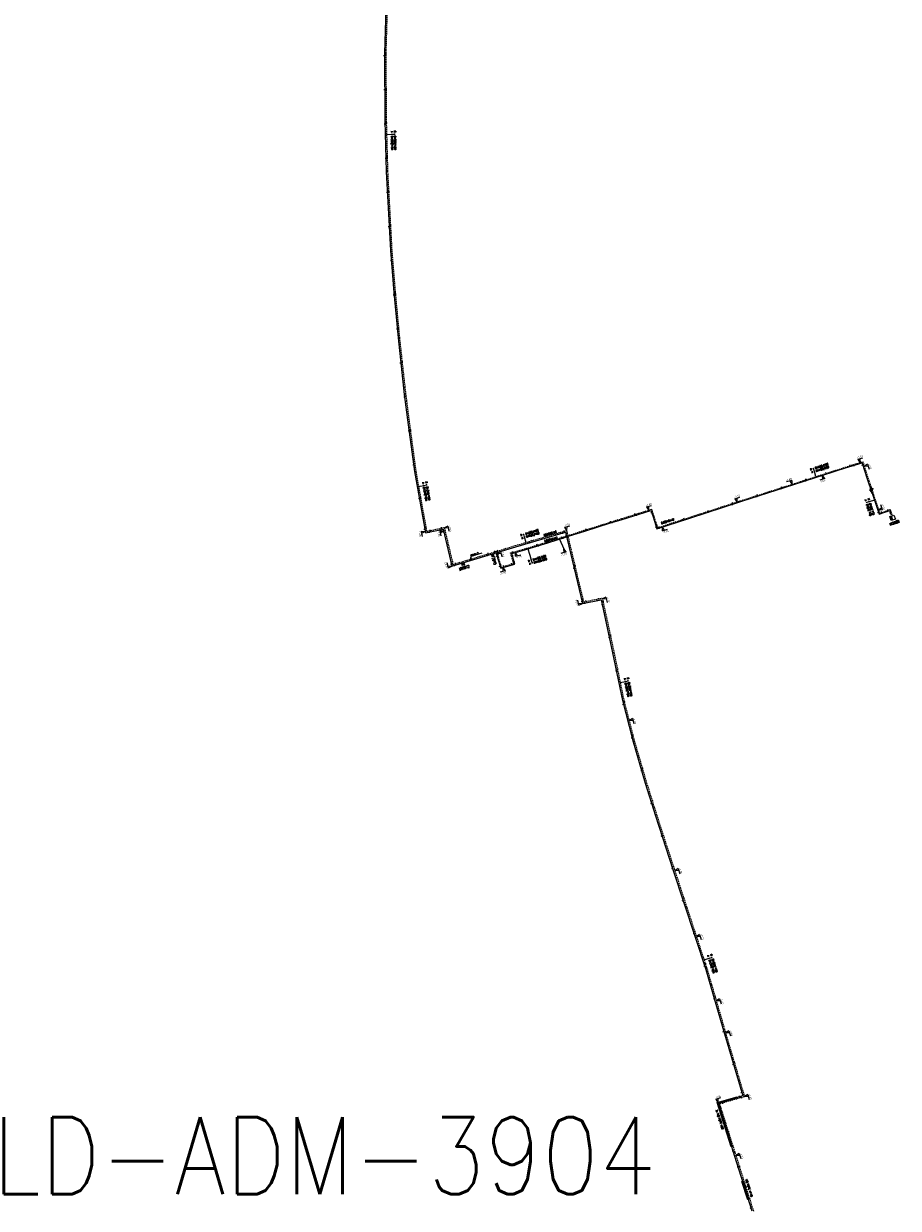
# Model space of a CAD drawing. Header units: millimetres. Extents: x 0 to 118318689, y 0 to 490460760.
# Tile 26 of 117: x 114863900 to 115272669, y 486598713 to 487152766. Entities that reach past the tile are written whole.
import ezdxf
from ezdxf.enums import TextEntityAlignment as Align

# ---------------------------------------------------------------- set-up
doc = ezdxf.new("R2010")
doc.units = ezdxf.units.MM
doc.header["$LTSCALE"] = 200
doc.linetypes.add('HIDDEN2', pattern=[4.7625, 3.175, -1.5875])
doc.layers.get('0').update_dxf_attribs({"color": 8})
for name, color, linetype in [('LD-I-lekdetectiecode', 7, 'Continuous'), ('WT-C-AFSLUITER', 7, 'Continuous'), ('WT-C-kastLD', 7, 'Continuous'), ('WT-C-kastWM', 7, 'Continuous'), ('WT-C-mof', 7, 'Continuous'), ('WT-C-VERLOOP', 7, 'Continuous'), ('WT-I-diam', 7, 'Continuous'), ('WT-I-info', 7, 'Continuous'), ('WT-I-NAP', 7, 'Continuous'), ('WT-L-aanvoer', 6, 'Continuous'), ('WT-L-MANTELBUIS', 6, 'Continuous'), ('WT-L-retour', 6, 'HIDDEN2')]:
    doc.layers.add(name, color=color, linetype=linetype)
doc.styles.add('DIN17', font='ROMANS.SHX', dxfattribs={"width": 0.9})
doc.styles.add('ISOCP', font='ISOCP.SHX')

# ---------------------------------------------------------------- blocks, each defined once
blk = doc.blocks.new('LR-mof')
at = {"color": 0, "linetype": 'ByBlock', "lineweight": -2}
blk.add_line((0, -0.75), (0, 0.75), dxfattribs=at)
blk = doc.blocks.new('LR-VERL')
at = {"color": 0, "linetype": 'ByBlock', "lineweight": -2}
blk.add_lwpolyline([(1.1, 0), (-1.1, -1.2), (-1.1, 1.2)], close=True, dxfattribs=at)
blk = doc.blocks.new('nap1')
at = {"color": 0, "linetype": 'Continuous'}
for p, q in [((-1, 3.5), (0, 0)), ((-1, 3.5), (4, 3.5)), ((1, 3.5), (0, 0))]:
    blk.add_line(p, q, dxfattribs=at)
at = {"color": 0, "linetype": 'Continuous', "style": 'ISOCP'}
for tag, p in [('*1', (1.7, 5)), ('*2', (4, 1.5))]:
    blk.add_attdef(tag, text='', height=1.8, dxfattribs=at).set_placement(p, align=Align.MIDDLE)
blk = doc.blocks.new('nap2')
at = {"color": 0, "linetype": 'Continuous'}
for p, q in [((1, 3.5), (-4, 3.5)), ((-1, 3.5), (0, 0)), ((1, 3.5), (0, 0))]:
    blk.add_line(p, q, dxfattribs=at)
at = {"color": 0, "linetype": 'Continuous', "style": 'ISOCP'}
for tag, p in [('*2', (-4, 1.5)), ('*1', (-1.5, 5))]:
    blk.add_attdef(tag, text='', height=1.8, dxfattribs=at).set_placement(p, align=Align.MIDDLE)
blk = doc.blocks.new('LR-AFS')
at = {"color": 0, "lineweight": -3, "const_width": 0.7}
blk.add_lwpolyline([(0, -1.5), (0, 1.5)], dxfattribs=at)
at = {"color": 7, "linetype": 'ByBlock', "lineweight": -2, "style": 'DIN17', "width": 0.9}
blk.add_attdef('*1', text='', height=2.5, dxfattribs=at).set_placement((0, 5), align=Align.MIDDLE)
at = {"color": 0, "linetype": 'ByBlock', "lineweight": -2, "style": 'DIN17', "width": 0.3, "flags": 1}
for tag, p in [('*2', (2.5, 1.5)), ('OCODE', (-7.5, -2.5)), ('VERTR', (-7.5, -10)), ('FABR', (-7.5, -7.5)), ('ST', (-7.5, -5)), ('OPBLEN', (-2.5, -10)), ('NCODE', (-2.5, -2.5)), ('VCODE', (-2.5, -5)), ('TYPE', (-2.5, -7.5)), ('OPBOUW', (2.5, -7.5)), ('HULPST', (2.5, -10)), ('NIVO', (2.5, -5)), ('BC', (2.5, -2.5)), ('VERLSP', (7.5, -10)), ('BEDIEN', (7.5, -7.5)), ('IMM', (7.5, -5)), ('RK', (7.5, -2.5)), ('BORDL', (-7.5, -15)), ('DEKM', (-7.5, -12.5)), ('PDATUM', (-2.5, -12.5)), ('BORDX', (-2.5, -15)), ('BORDY', (2.5, -15)), ('OPM', (2.5, -12.5)), ('BORDZ', (7.5, -15)), ('BORD', (7.5, -12.5))]:
    blk.add_attdef(tag, text='', height=1.8, dxfattribs=at).set_placement(p, align=Align.MIDDLE)
blk = doc.blocks.new('LR-kastWM')
at = {"color": 0, "linetype": 'ByBlock', "lineweight": -3}
blk.add_lwpolyline([(-2, 2), (2, 2), (2, -2), (-2, -2)], close=True, dxfattribs=at)
at = {"color": 0}
blk.add_solid([(-2, -2), (0, -2), (-2, 2), (0, 2)], dxfattribs=at)
at = {"color": 7, "linetype": 'ByBlock', "lineweight": -3, "style": 'DIN17', "width": 0.7}
for tag, p in [('*1', (0, 5)), ('*2', (0, -5))]:
    blk.add_attdef(tag, text='', height=2.5, dxfattribs=at).set_placement(p, align=Align.MIDDLE)
at = {"color": 0, "linetype": 'ByBlock', "lineweight": -2, "style": 'DIN17', "width": 0.3, "flags": 1}
for tag, p in [('OCODE', (4.5, 1.2)), ('NCODE', (9.5, 1.2)), ('BC', (14.5, 1.2)), ('RK', (19.5, 1.2)), ('ST', (4.5, -1.2)), ('VCODE', (9.5, -1.2)), ('NIVO', (14.5, -1.2)), ('IMM', (19.5, -1.2))]:
    blk.add_attdef(tag, text='', height=1.8, dxfattribs=at).set_placement(p, align=Align.MIDDLE)
blk = doc.blocks.new('LR-hyp')
at = {"color": 7, "linetype": 'ByBlock', "lineweight": -3, "style": 'DIN17', "width": 0.9}
blk.add_attdef('*1', text='', height=1.8, dxfattribs=at).set_placement((0, 0), align=Align.MIDDLE)
at = {"color": 7, "linetype": 'ByBlock', "lineweight": -2, "style": 'DIN17', "width": 0.9, "flags": 1}
blk.add_attdef('*2', text='', height=1.8, dxfattribs=at).set_placement((0, -5), align=Align.MIDDLE)
blk = doc.blocks.new('LR-DIAB2')
at = {"color": 0, "linetype": 'Continuous', "lineweight": -3}
blk.add_line((0, 5), (0, 7.8), dxfattribs=at)
at = {"color": 0, "lineweight": -3}
blk.add_line((0, 0), (0, 5), dxfattribs=at)
for points in [[(0.6, 7.8), (0, 7.8), (-0.6, 7.8)], [(0.6, 5), (0, 5), (-0.6, 5)]]:
    blk.add_lwpolyline(points, dxfattribs=at)
at = {"color": 1, "lineweight": -3, "style": 'DIN17', "width": 0.9}
for tag, p in [('*1', (-1.6, 7.8)), ('*2', (-1.6, 5))]:
    blk.add_attdef(tag, text='', height=1.8, dxfattribs=at).set_placement(p, align=Align.MIDDLE_RIGHT)
for tag, p in [('*11', (1.6, 7.8)), ('*12', (1.6, 5))]:
    blk.add_attdef(tag, text='', height=1.8, dxfattribs=at).set_placement(p, align=Align.MIDDLE_LEFT)
blk = doc.blocks.new('LR-DIAO2')
at = {"color": 0, "lineweight": -3}
blk.add_line((0, 0), (0, -5), dxfattribs=at)
at = {"color": 0, "linetype": 'Continuous', "lineweight": -3}
blk.add_line((0, -5), (0, -7.8), dxfattribs=at)
at = {"color": 0, "lineweight": -3}
for points in [[(0.6, -5), (0, -5), (-0.6, -5)], [(0.6, -7.8), (0, -7.8), (-0.6, -7.8)]]:
    blk.add_lwpolyline(points, dxfattribs=at)
at = {"color": 1, "lineweight": -3, "style": 'DIN17', "width": 0.9}
for tag, p in [('*1', (-1.6, -5)), ('*2', (-1.6, -7.8))]:
    blk.add_attdef(tag, text='', height=1.8, dxfattribs=at).set_placement(p, align=Align.MIDDLE_RIGHT)
for tag, p in [('*11', (1.6, -5)), ('*12', (1.6, -7.8))]:
    blk.add_attdef(tag, text='', height=1.8, dxfattribs=at).set_placement(p, align=Align.MIDDLE_LEFT)
blk = doc.blocks.new('LR-kastLD')
at = {"color": 0, "linetype": 'ByBlock', "lineweight": -3}
blk.add_line((-1, 1), (1, -1), dxfattribs=at)
blk.add_lwpolyline([(-1, -1), (-1, 1), (1, 1), (1, -1)], close=True, dxfattribs=at)
blk.add_solid([(-1, 1), (-1, -1), (1, -1)], dxfattribs=at)
at = {"color": 7, "linetype": 'ByBlock', "lineweight": -3, "style": 'DIN17', "width": 0.7}
for tag, p in [('*1', (0, 5)), ('*2', (0, -5))]:
    blk.add_attdef(tag, text='', height=2.5, dxfattribs=at).set_placement(p, align=Align.MIDDLE)
at = {"color": 0, "linetype": 'ByBlock', "lineweight": -2, "style": 'DIN17', "width": 0.3, "flags": 1}
for tag, p in [('OCODE', (4.5, 1.2)), ('NCODE', (9.5, 1.2)), ('BC', (14.5, 1.2)), ('RK', (19.5, 1.2)), ('ST', (4.5, -1.2)), ('VCODE', (9.5, -1.2)), ('NIVO', (14.5, -1.2)), ('IMM', (19.5, -1.2))]:
    blk.add_attdef(tag, text='', height=1.8, dxfattribs=at).set_placement(p, align=Align.MIDDLE)

msp = doc.modelspace()

# ---------------------------------------------------------------- linework, layer by layer
at = {"layer": 'WT-I-diam'}
msp.add_line((115099370, 486907553), (115100381, 486904186), dxfattribs=at)
at = {"layer": 'WT-I-info'}
msp.add_line((115114318, 486911703), (115116381, 486907193), dxfattribs=at)
at = {"layer": 'WT-I-info', "lineweight": -3}
for p, q in [((115072822, 486903501), (115072607, 486902304)), ((115072822, 486903501), (115072813, 486901673)), ((115077981, 486905071), (115072822, 486903501))]:
    msp.add_line(p, q, dxfattribs=at)
at = {"layer": 'WT-L-aanvoer', "lineweight": -3}
for p, q in [((115033435, 487172230), (115032493, 487138982)), ((115032493, 487138982), (115032669, 487107385)), ((115032669, 487107385), (115033313, 487083701)), ((115033313, 487083701), (115035274, 487046619)), ((115035274, 487046619), (115036870, 487027043)), ((115036870, 487027043), (115038855, 487005820)), ((115038855, 487005820), (115041770, 486979368)), ((115041770, 486979368), (115043583, 486965172)), ((115043583, 486965172), (115046528, 486943290)), ((115046528, 486943290), (115051660, 486914579)), ((115051660, 486914579), (115059968, 486916367)), ((115059968, 486916367), (115064044, 486899005)), ((115093850, 486908073), (115117124, 486914901)), ((115117124, 486914901), (115125022, 486881586)), ((115072704, 486901640), (115093850, 486908073)), ((115084644, 486905273), (115085153, 486903600)), ((115085153, 486903600), (115085477, 486902537)), ((115064044, 486899005), (115072704, 486901640)), ((115125022, 486881586), (115133818, 486883356)), ((115133818, 486883356), (115139147, 486858569)), ((115139147, 486858569), (115143747, 486836174)), ((115143747, 486836174), (115148404, 486818023)), ((115148404, 486818023), (115154374, 486797571)), ((115154374, 486797571), (115159160, 486782320)), ((115159160, 486782320), (115167316, 486757228)), ((115167316, 486757228), (115182645, 486710439)), ((115182645, 486710439), (115186584, 486696896)), ((115186584, 486696896), (115191370, 486680359)), ((115191370, 486680359), (115199979, 486651297)), ((115199979, 486651297), (115188265, 486647977)), ((115188265, 486647977), (115196136, 486623170)), ((115196136, 486623170), (115204270, 486597466))]:
    msp.add_line(p, q, dxfattribs=at)
at = {"layer": 'WT-L-aanvoer'}
for p, q in [((115248040, 486944972), (115255731, 486947418)), ((115255731, 486947418), (115256596, 486944783)), ((115224277, 486937344), (115248040, 486944972)), ((115256596, 486944783), (115258505, 486939032)), ((115199604, 486929428), (115224277, 486937344)), ((115258505, 486939032), (115260050, 486934361)), ((115182343, 486923836), (115199604, 486929428)), ((115260050, 486934361), (115260743, 486932298)), ((115260743, 486932298), (115263654, 486923369)), ((115151571, 486923437), (115157070, 486925146)), ((115157070, 486925146), (115158034, 486922163)), ((115169881, 486919788), (115182343, 486923836)), ((115263654, 486923369), (115268564, 486925030)), ((115268564, 486925030), (115269280, 486922995)), ((115126149, 486915489), (115137661, 486919114)), ((115137661, 486919114), (115143580, 486920950)), ((115143580, 486920950), (115151571, 486923437)), ((115158034, 486922163), (115159858, 486916523)), ((115159858, 486916523), (115169881, 486919788)), ((115117096, 486912579), (115119029, 486913210)), ((115119029, 486913210), (115126149, 486915489)), ((115097055, 486906441), (115108874, 486909986)), ((115108874, 486909986), (115117096, 486912579)), ((115085477, 486902537), (115086834, 486898074)), ((115091980, 486904969), (115097055, 486906441)), ((115093440, 486900050), (115091980, 486904969)), ((115086834, 486898074), (115089148, 486898778)), ((115089148, 486898778), (115093440, 486900050))]:
    msp.add_line(p, q, dxfattribs=at)
at = {"layer": 'WT-L-MANTELBUIS', "lineweight": -3}
for points in [[(115187949, 486648147), (115197394, 486650824), (115197530, 486650343), (115188581, 486647806), (115195000, 486627578), (115194523, 486627427)], [(115202346, 486602716), (115199618, 486611309), (115200095, 486611460), (115202823, 486602868)]]:
    msp.add_lwpolyline(points, close=True, dxfattribs=at)
at = {"layer": 'WT-L-retour', "lineweight": -3}
for p, q in [((115034085, 487172201), (115033143, 487138975)), ((115033143, 487138975), (115033319, 487107396)), ((115033319, 487107396), (115033962, 487083727)), ((115033962, 487083727), (115035923, 487046663)), ((115035923, 487046663), (115037517, 487027099)), ((115037517, 487027099), (115039502, 487005886)), ((115039502, 487005886), (115042415, 486979445)), ((115042415, 486979445), (115044228, 486965257)), ((115044228, 486965257), (115047171, 486943391)), ((115047171, 486943391), (115052181, 486915356)), ((115052181, 486915356), (115060455, 486917137)), ((115060455, 486917137), (115064519, 486899829)), ((115093664, 486908696), (115117598, 486915717)), ((115117598, 486915717), (115125509, 486882347)), ((115072443, 486902240), (115093664, 486908696)), ((115064519, 486899829), (115072443, 486902240)), ((115084838, 486906011), (115085314, 486904446)), ((115085314, 486904446), (115085859, 486902653)), ((115125509, 486882347), (115134319, 486884119)), ((115134319, 486884119), (115139783, 486858703)), ((115139783, 486858703), (115144381, 486836320)), ((115144381, 486836320), (115149031, 486818195)), ((115149031, 486818195), (115154996, 486797759)), ((115154996, 486797759), (115159779, 486782518)), ((115159779, 486782518), (115167934, 486757429)), ((115167934, 486757429), (115183266, 486710631)), ((115183266, 486710631), (115187208, 486697077)), ((115187208, 486697077), (115191994, 486680542)), ((115191994, 486680542), (115200789, 486650851)), ((115200789, 486650851), (115189087, 486647534)), ((115189087, 486647534), (115196756, 486623367)), ((115196756, 486623367), (115205087, 486597039))]:
    msp.add_line(p, q, dxfattribs=at)
at = {"layer": 'WT-L-retour'}
for p, q in [((115247918, 486945353), (115255988, 486947920)), ((115255988, 486947920), (115256976, 486944908)), ((115224155, 486937725), (115247918, 486945353)), ((115256976, 486944908), (115258885, 486939158)), ((115199481, 486929809), (115224155, 486937725)), ((115258885, 486939158), (115260303, 486934869)), ((115182219, 486924217), (115199481, 486929809)), ((115260303, 486934869), (115261103, 486932418)), ((115261103, 486932418), (115263897, 486923852)), ((115143461, 486921332), (115151452, 486923819)), ((115151452, 486923819), (115157329, 486925646)), ((115157329, 486925646), (115158415, 486922286)), ((115169758, 486920168), (115182219, 486924217)), ((115263897, 486923852), (115268797, 486925511)), ((115268797, 486925511), (115269639, 486923121)), ((115126028, 486915870), (115137542, 486919496)), ((115137542, 486919496), (115143461, 486921332)), ((115158415, 486922286), (115160115, 486917028)), ((115160115, 486917028), (115169758, 486920168)), ((115108756, 486910369), (115116974, 486912960)), ((115116974, 486912960), (115118905, 486913591)), ((115118905, 486913591), (115126028, 486915870)), ((115096942, 486906824), (115108756, 486910369)), ((115085859, 486902653), (115087100, 486898573)), ((115091482, 486905242), (115096942, 486906824)), ((115092942, 486900320), (115091482, 486905242)), ((115087100, 486898573), (115089033, 486899161)), ((115089033, 486899161), (115092942, 486900320))]:
    msp.add_line(p, q, dxfattribs=at)

# ---------------------------------------------------------------- block references
at = {"layer": 'LD-I-lekdetectiecode', "linetype": 'Continuous'}
ref = msp.add_blockref('LR-hyp', (114997632, 486623354), dxfattribs=dict(at, xscale=20000, yscale=20000, zscale=20000))
ref.add_attrib('*1', 'LD-ADM-3904', dxfattribs={"layer": '0', "color": 0, "linetype": 'ByBlock', "lineweight": -3, "height": 36000, "style": 'DIN17', "width": 0.9}).set_placement((114997632, 486623354), align=Align.MIDDLE)
at = {"layer": 'WT-C-AFSLUITER', "linetype": 'Continuous'}
ref = msp.add_blockref('LR-AFS', (115085153, 486903600), dxfattribs=dict(at, xscale=499.9999999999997, yscale=499.9999999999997, zscale=499.9999999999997, rotation=286.9224))
ref.add_attrib('*1', 'AF3945', dxfattribs={"layer": '0', "color": 7, "linetype": 'ByBlock', "lineweight": -2, "height": 1250, "rotation": 286.9224, "style": 'DIN17', "width": 0.65}).set_placement((115083643, 486902134), align=Align.MIDDLE)
at = {"layer": 'WT-C-AFSLUITER', "linetype": 'Continuous', "xscale": 499.9999999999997, "yscale": 499.9999999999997, "zscale": 499.9999999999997, "rotation": 286.9224}
msp.add_blockref('LR-AFS', (115085314, 486904446), dxfattribs=at)
at = {"layer": 'WT-C-kastLD', "linetype": 'Continuous'}
ref = msp.add_blockref('LR-kastLD', (115069221, 486900007), dxfattribs=dict(at, xscale=500.0000000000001, yscale=500.0000000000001, zscale=500.0000000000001, rotation=16.92242984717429))
ref.add_attrib('*1', 'LD3912', dxfattribs={"layer": '0', "color": 7, "linetype": 'ByBlock', "lineweight": -3, "height": 1250, "rotation": 16.92243, "style": 'DIN17', "width": 0.65}).set_placement((115069783, 486898329), align=Align.MIDDLE)
at = {"layer": 'WT-C-kastWM', "linetype": 'Continuous'}
ref = msp.add_blockref('LR-kastWM', (115270026, 486921695), dxfattribs=dict(at, xscale=500.0000000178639, yscale=500.0000000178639, zscale=500.0000000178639, rotation=19.4002978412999))
ref.add_attrib('*1', 'IW3969', dxfattribs={"layer": '0', "color": 7, "linetype": 'ByBlock', "lineweight": -3, "height": 1250, "rotation": 19.4003, "style": 'DIN17', "width": 0.65}).set_placement((115270857, 486919337), align=Align.MIDDLE)
at = {"layer": 'WT-C-mof', "linetype": 'Continuous', "lineweight": -3}
for p, xscale, yscale, zscale, rotation in [((115032499, 487137941), 499.9999999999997, 499.9999999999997, 499.9999999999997, 270.3188), ((115033147, 487138311), 499.9999999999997, 499.9999999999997, 499.9999999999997, 270.3188), ((115032588, 487121936), 499.9999999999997, 499.9999999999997, 499.9999999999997, 270.3188), ((115033235, 487122363), 499.9999999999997, 499.9999999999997, 499.9999999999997, 270.3188), ((115032709, 487105900), 499.9999999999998, 499.9999999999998, 499.9999999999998, 271.5574), ((115033347, 487106342), 499.9999999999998, 499.9999999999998, 499.9999999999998, 271.5574), ((115033783, 487090303), 499.9999999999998, 499.9999999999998, 499.9999999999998, 271.5574), ((115033144, 487089892), 499.9999999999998, 499.9999999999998, 499.9999999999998, 271.5574), ((115033829, 487073899, -1330), 500.0000000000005, 500.0000000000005, 500.0000000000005, 273.0276), ((115034460, 487074306), 500.0000000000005, 500.0000000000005, 500.0000000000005, 273.0276), ((115034676, 487057921), 500.0000000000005, 500.0000000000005, 500.0000000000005, 273.0276), ((115035304, 487058350), 500.0000000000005, 500.0000000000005, 500.0000000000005, 273.0276), ((115035652, 487041981), 499.9999999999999, 499.9999999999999, 499.9999999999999, 274.6609), ((115036270, 487042405), 499.9999999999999, 499.9999999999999, 499.9999999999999, 274.6609), ((115036968, 487025991), 500.0000000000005, 500.0000000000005, 500.0000000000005, 275.3433), ((115037577, 487026458), 500.0000000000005, 500.0000000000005, 500.0000000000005, 275.3433), ((115038456, 487010082), 500.0000000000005, 500.0000000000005, 500.0000000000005, 275.3433), ((115039071, 487010492), 500.0000000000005, 500.0000000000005, 500.0000000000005, 275.3433), ((115040141, 486994147), 499.9999999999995, 499.9999999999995, 499.9999999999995, 276.2888), ((115040743, 486994619), 499.9999999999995, 499.9999999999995, 499.9999999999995, 276.2888), ((115041908, 486978289), 499.9999999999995, 499.9999999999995, 499.9999999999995, 277.2787), ((115042515, 486978666), 499.9999999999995, 499.9999999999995, 499.9999999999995, 277.2787), ((115044561, 486962777), 499.9999999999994, 499.9999999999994, 499.9999999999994, 277.6657), ((115043958, 486962385), 499.9999999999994, 499.9999999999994, 499.9999999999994, 277.6657), ((115046094, 486946517), 499.9999999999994, 499.9999999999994, 499.9999999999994, 277.6657), ((115046691, 486946952), 499.9999999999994, 499.9999999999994, 499.9999999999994, 277.6657), ((115048760, 486930804), 500.0000000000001, 500.0000000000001, 500.0000000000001, 280.133), ((115049353, 486931179), 500.0000000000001, 500.0000000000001, 500.0000000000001, 280.133), ((115051343, 486916352), 500.0000000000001, 500.0000000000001, 500.0000000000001, 280.133), ((115051817, 486917392), 500.0000000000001, 500.0000000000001, 500.0000000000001, 280.133), ((115053453, 486914965), 499.9999999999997, 499.9999999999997, 499.9999999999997, 12.1435), ((115054015, 486915751), 499.9999999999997, 499.9999999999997, 499.9999999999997, 12.1435), ((115058690, 486916092), 499.9999999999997, 499.9999999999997, 499.9999999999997, 12.1435), ((115059203, 486916867), 499.9999999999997, 499.9999999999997, 499.9999999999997, 12.1435), ((115060266, 486915099), 499.9999999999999, 499.9999999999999, 499.9999999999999, 283.212), ((115060731, 486915994, -1019), 499.9999999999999, 499.9999999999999, 499.9999999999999, 283.212), ((115115790, 486914510), 500.0000000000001, 500.0000000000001, 500.0000000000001, 16.3487), ((115116534, 486915405), 500.0000000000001, 500.0000000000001, 500.0000000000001, 16.3487), ((115117418, 486913662), 500, 500, 500, 283.3368), ((115117836, 486914714), 500, 500, 500, 283.3368), ((115100459, 486910012), 500.0000000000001, 500.0000000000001, 500.0000000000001, 16.3487), ((115101239, 486910918), 500.0000000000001, 500.0000000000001, 500.0000000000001, 16.3487), ((115080483, 486904007), 499.9999999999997, 499.9999999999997, 499.9999999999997, 16.9224), ((115081076, 486904866), 499.9999999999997, 499.9999999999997, 499.9999999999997, 16.9224), ((115063792, 486900080), 499.9999999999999, 499.9999999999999, 499.9999999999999, 283.212), ((115064204, 486901169), 499.9999999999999, 499.9999999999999, 499.9999999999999, 283.212), ((115065138, 486899338), 499.9999999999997, 499.9999999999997, 499.9999999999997, 16.9224), ((115065748, 486900203), 499.9999999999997, 499.9999999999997, 499.9999999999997, 16.9224), ((115121089, 486898176), 500, 500, 500, 283.3368), ((115121521, 486899170), 500, 500, 500, 283.3368), ((115124779, 486882609), 500, 500, 500, 283.3368), ((115125206, 486883627), 500, 500, 500, 283.3368), ((115126148, 486881813), 500.0000000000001, 500.0000000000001, 500.0000000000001, 11.3731), ((115126711, 486882589), 500.0000000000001, 500.0000000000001, 500.0000000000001, 11.3731), ((115131958, 486882982), 500.0000000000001, 500.0000000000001, 500.0000000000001, 11.3731), ((115132603, 486883774), 500.0000000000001, 500.0000000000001, 500.0000000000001, 11.3731), ((115134268, 486881263), 500.0000000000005, 500.0000000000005, 500.0000000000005, 282.1327), ((115134692, 486882386), 500.0000000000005, 500.0000000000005, 500.0000000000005, 282.1327), ((115137615, 486865697), 500.0000000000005, 500.0000000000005, 500.0000000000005, 282.1327), ((115138047, 486866778), 500.0000000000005, 500.0000000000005, 500.0000000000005, 282.1327), ((115140875, 486850155), 500.0000000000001, 500.0000000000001, 500.0000000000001, 281.6073), ((115141329, 486851149, -1425), 500.0000000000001, 500.0000000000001, 500.0000000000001, 281.6073), ((115144588, 486835510), 499.9999999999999, 499.9999999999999, 499.9999999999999, 284.3919), ((115144190, 486834448), 499.9999999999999, 499.9999999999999, 499.9999999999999, 284.3919), ((115148193, 486818846), 499.9999999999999, 499.9999999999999, 499.9999999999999, 284.3919), ((115148556, 486820050), 499.9999999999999, 499.9999999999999, 499.9999999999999, 284.3919), ((115152622, 486803575), 500.0000000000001, 500.0000000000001, 500.0000000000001, 286.2717), ((115153020, 486804529), 500.0000000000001, 500.0000000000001, 500.0000000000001, 286.2717), ((115157319, 486788187), 499.9999999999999, 499.9999999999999, 499.9999999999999, 287.4226), ((115157683, 486789199), 499.9999999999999, 499.9999999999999, 499.9999999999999, 287.4226), ((115162214, 486772926), 500, 500, 500, 288.0057), ((115162587, 486773880), 500, 500, 500, 288.0057), ((115167125, 486757814), 500, 500, 500, 288.0057), ((115167512, 486758728), 500, 500, 500, 288.0057), ((115172079, 486742690), 499.9999999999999, 499.9999999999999, 499.9999999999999, 288.1402), ((115172459, 486743619), 499.9999999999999, 499.9999999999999, 499.9999999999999, 288.1402), ((115177103, 486727356), 499.9999999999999, 499.9999999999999, 499.9999999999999, 288.1402), ((115177474, 486728336, -1595), 499.9999999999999, 499.9999999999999, 499.9999999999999, 288.1402), ((115182440, 486713151), 499.9999999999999, 499.9999999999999, 499.9999999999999, 288.1402), ((115182107, 486712081), 499.9999999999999, 499.9999999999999, 499.9999999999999, 288.1402), ((115186610, 486696805), 500, 500, 500, 286.141), ((115186997, 486697802), 499.9999999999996, 499.9999999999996, 499.9999999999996, 286.2157000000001), ((115191073, 486681384), 500, 500, 500, 286.141), ((115191464, 486682373), 500, 500, 500, 286.141), ((115195594, 486666099), 500.0000000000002, 500.0000000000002, 500.0000000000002, 286.501), ((115195974, 486667104), 500.0000000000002, 500.0000000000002, 500.0000000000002, 286.501), ((115199501, 486652910), 500.0000000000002, 500.0000000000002, 500.0000000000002, 286.501), ((115188666, 486646714), 499.9999999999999, 499.9999999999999, 499.9999999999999, 287.6040000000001), ((115189683, 486648379), 500, 500, 500, 15.82820000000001), ((115190539, 486647945), 500, 500, 500, 15.82820000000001), ((115198532, 486650887), 500, 500, 500, 15.82820000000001), ((115199387, 486650454), 500, 500, 500, 15.82820000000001), ((115200417, 486652108), 500.0000000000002, 500.0000000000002, 500.0000000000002, 286.501), ((115189585, 486645966), 499.9999999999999, 499.9999999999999, 499.9999999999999, 287.6040000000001), ((115192273, 486635346), 499.9999999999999, 499.9999999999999, 499.9999999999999, 287.6040000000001), ((115193203, 486634562), 499.9999999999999, 499.9999999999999, 499.9999999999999, 287.6040000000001), ((115195331, 486625708), 499.9999999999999, 499.9999999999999, 499.9999999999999, 287.6040000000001), ((115196195, 486625133), 499.9999999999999, 499.9999999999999, 499.9999999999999, 287.6040000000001), ((115197703, 486618220), 499.9999999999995, 499.9999999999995, 499.9999999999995, 287.5599), ((115198350, 486618329), 499.9999999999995, 499.9999999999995, 499.9999999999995, 287.5599), ((115203757, 486598938, -1767), 499.9999999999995, 499.9999999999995, 499.9999999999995, 287.5599)]:
    msp.add_blockref('LR-mof', p, dxfattribs=dict(at, xscale=xscale, yscale=yscale, zscale=zscale, rotation=rotation))
at = {"layer": 'WT-C-mof', "linetype": 'Continuous'}
for p, xscale, yscale, zscale, rotation in [((115250253, 486946096), 499.9999999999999, 499.9999999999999, 499.9999999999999, 17.6437), ((115251983, 486946226), 499.9999999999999, 499.9999999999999, 499.9999999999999, 17.6437), ((115254676, 486947083), 499.9999999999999, 499.9999999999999, 499.9999999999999, 17.6437), ((115255182, 486947663), 499.9999999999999, 499.9999999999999, 499.9999999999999, 17.6437), ((115256050, 486946448), 500.0000000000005, 500.0000000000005, 500.0000000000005, 288.1624), ((115256289, 486947001), 500.0000000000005, 500.0000000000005, 500.0000000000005, 288.1624), ((115238887, 486942454), 500.0000000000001, 500.0000000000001, 500.0000000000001, 17.79699999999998), ((115240543, 486942565), 500.0000000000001, 500.0000000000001, 500.0000000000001, 17.79699999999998), ((115217955, 486935316), 500.0000000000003, 500.0000000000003, 500.0000000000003, 17.78739999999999), ((115218204, 486935816), 500.0000000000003, 500.0000000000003, 500.0000000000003, 17.78739999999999), ((115229381, 486938982), 500.0000000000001, 500.0000000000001, 500.0000000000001, 17.79699999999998), ((115229631, 486939483), 500.0000000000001, 500.0000000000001, 500.0000000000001, 17.79699999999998), ((115206481, 486931634), 500.0000000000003, 500.0000000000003, 500.0000000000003, 17.78739999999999), ((115206833, 486932168), 500.0000000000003, 500.0000000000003, 500.0000000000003, 17.78739999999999), ((115156100, 486924845), 500, 500, 500, 17.2704), ((115156335, 486925337), 500, 500, 500, 17.2704), ((115157379, 486924189), 499.9999999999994, 499.9999999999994, 499.9999999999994, 287.9059), ((115157618, 486924750), 499.9999999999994, 499.9999999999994, 499.9999999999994, 287.9059), ((115183706, 486924278), 500.0000000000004, 500.0000000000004, 500.0000000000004, 17.95050000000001), ((115183912, 486924765), 500.0000000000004, 500.0000000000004, 500.0000000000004, 17.95050000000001), ((115195077, 486927961), 500.0000000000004, 500.0000000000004, 500.0000000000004, 17.95050000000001), ((115195345, 486928469), 500.0000000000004, 500.0000000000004, 500.0000000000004, 17.95050000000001), ((115263369, 486924244), 499.9999999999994, 499.9999999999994, 499.9999999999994, 288.0607), ((115263571, 486924852), 499.9999999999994, 499.9999999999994, 499.9999999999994, 288.0607), ((115264480, 486923648), 500.0000000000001, 500.0000000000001, 500.0000000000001, 18.69609999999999), ((115264905, 486924193), 500.0000000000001, 500.0000000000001, 500.0000000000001, 18.69609999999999), ((115267650, 486924721), 500.0000000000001, 500.0000000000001, 500.0000000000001, 18.69609999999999), ((115267842, 486925187), 500.0000000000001, 500.0000000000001, 500.0000000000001, 18.69609999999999), ((115268892, 486924098), 500, 500, 500, 289.4003), ((115269102, 486924645), 500, 500, 500, 289.4003), ((115138252, 486919716), 499.9999999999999, 499.9999999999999, 499.9999999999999, 17.2301), ((115138830, 486919477), 499.9999999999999, 499.9999999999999, 499.9999999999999, 17.2301), ((115149654, 486923259), 500.0000000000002, 500.0000000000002, 500.0000000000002, 17.2877), ((115150228, 486923019), 500.0000000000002, 500.0000000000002, 500.0000000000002, 17.2877), ((115172226, 486920550), 500.0000000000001, 500.0000000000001, 500.0000000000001, 17.9969), ((115172570, 486921082), 500.0000000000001, 500.0000000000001, 500.0000000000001, 17.9969), ((115115394, 486912462), 500.0000000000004, 500.0000000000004, 500.0000000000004, 17.5012), ((115126789, 486916110), 499.9999999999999, 499.9999999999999, 499.9999999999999, 17.4792), ((115127353, 486915868), 499.9999999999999, 499.9999999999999, 499.9999999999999, 17.4792), ((115159559, 486917448), 500.0000000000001, 500.0000000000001, 500.0000000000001, 287.9192), ((115159800, 486918000), 500.0000000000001, 500.0000000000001, 500.0000000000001, 287.9192), ((115160846, 486916845), 500, 500, 500, 18.04050000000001), ((115161003, 486917317), 500, 500, 500, 18.04050000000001), ((115103899, 486908912), 499.9999999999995, 499.9999999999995, 499.9999999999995, 16.7002), ((115104453, 486908660), 499.9999999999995, 499.9999999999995, 499.9999999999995, 16.7002), ((115115929, 486912211), 500.0000000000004, 500.0000000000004, 500.0000000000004, 17.5012), ((115091765, 486904286), 500, 500, 500, 286.5292), ((115092266, 486904003), 500, 500, 500, 286.5292), ((115092409, 486905510), 500, 500, 500, 16.1644), ((115092970, 486905257), 500, 500, 500, 16.1644), ((115086544, 486899027), 499.9999999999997, 499.9999999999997, 499.9999999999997, 286.9224), ((115086808, 486899534), 499.9999999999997, 499.9999999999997, 499.9999999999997, 286.9224), ((115087607, 486898309), 499.9999999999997, 499.9999999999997, 499.9999999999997, 16.9224), ((115088308, 486898941), 499.9999999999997, 499.9999999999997, 499.9999999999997, 16.9224), ((115091935, 486900021), 499.9999999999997, 499.9999999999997, 499.9999999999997, 16.50950000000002), ((115092653, 486901294), 500, 500, 500, 286.5292), ((115092488, 486899768), 499.9999999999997, 499.9999999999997, 499.9999999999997, 16.50950000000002), ((115093144, 486901044), 500, 500, 500, 286.5292), ((115203231, 486603108), 500, 500, 500, 287.8353894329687)]:
    msp.add_blockref('LR-mof', p, dxfattribs=dict(at, xscale=xscale, yscale=yscale, zscale=zscale, rotation=rotation))
at = {"layer": 'WT-C-mof', "xscale": 500.0000000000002, "yscale": 500.0000000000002, "zscale": 500.0000000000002, "rotation": 288.2996000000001}
for p in [(115259736, 486935311), (115259989, 486935819), (115260368, 486933413), (115260613, 486933919)]:
    msp.add_blockref('LR-mof', p, dxfattribs=at)
at = {"layer": 'WT-C-mof', "lineweight": -3}
for p, xscale, yscale, zscale, rotation in [((115083974, 486905069), 500, 500, 500, 16.92242984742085), ((115084168, 486905807), 500.0000000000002, 500.0000000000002, 500.0000000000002, 16.92242984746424), ((115085314, 486905476), 500, 500, 500, 16.92242984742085), ((115085507, 486906215), 500.0000000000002, 500.0000000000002, 500.0000000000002, 16.92242984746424)]:
    msp.add_blockref('LR-mof', p, dxfattribs=dict(at, xscale=xscale, yscale=yscale, zscale=zscale, rotation=rotation))
at = {"layer": 'WT-C-VERLOOP', "linetype": 'Continuous', "xscale": 500.0000000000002, "yscale": 500.0000000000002, "zscale": 500.0000000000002, "rotation": 288.2996000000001}
for p in [(115260050, 486934361), (115260303, 486934869)]:
    msp.add_blockref('LR-VERL', p, dxfattribs=at)
at = {"layer": 'WT-I-diam', "linetype": 'Continuous'}
for name, p, xscale, yscale, zscale, rotation, values in [('LR-DIAB2', (115033494, 487100953), 500, 500, 500, 271.5573856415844, {'*1': 'R', '*11': 'DN300/450', '*2': 'A', '*12': 'DN300/450'}), ('LR-DIAB2', (115234201, 486940950), 500, 500, 500, 17.7970130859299, {'*1': 'R', '*11': 'DN100/200', '*2': 'A', '*12': 'DN100/200'}), ('LR-DIAB2', (115048425, 486936371), 499.9999999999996, 499.9999999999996, 499.9999999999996, 280.1329964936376, {'*1': 'R', '*11': 'DN300/450', '*2': 'A', '*12': 'DN300/450'}), ('LR-DIAO2', (115261505, 486929960), 500, 500, 500, 288.0606820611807, {'*1': 'R', '*11': 'DN50/125', '*2': 'A', '*12': 'DN50/125'}), ('LR-DIAB2', (115098677, 486910167), 500, 500, 500, 16.34867596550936, {'*1': 'R', '*11': 'DN300/450', '*2': 'A', '*12': 'DN300/450'}), ('LR-DIAO2', (115100381, 486904186), 499.9999999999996, 499.9999999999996, 499.9999999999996, 16.70024088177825, {'*1': 'R', '*11': 'DN100/200', '*2': 'A', '*12': 'DN100/200'}), ('LR-DIAB2', (115142673, 486844633), 499.9999999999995, 499.9999999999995, 499.9999999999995, 281.6072714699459, {'*1': 'R', '*11': 'DN300/450', '*2': 'A', '*12': 'DN300/450'}), ('LR-DIAB2', (115181878, 486714868), 500, 500, 500, 288.1401605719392, {'*1': 'R', '*11': 'DN300/450', '*2': 'A', '*12': 'DN300/450'})]:
    msp.add_blockref(name, p, dxfattribs=dict(at, xscale=xscale, yscale=yscale, zscale=zscale, rotation=rotation)).add_auto_attribs(values)
at = {"layer": 'WT-I-info', "linetype": 'Continuous'}
for p, xscale, yscale, zscale, rotation, values in [((115164838, 486920044), 500, 500, 500, 18.08003630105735, {'*1': '550018442'}), ((115109911, 486914284), 500.0000000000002, 500.0000000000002, 500.0000000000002, 16.34867596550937, {'*1': '550008120'}), ((115110306, 486911564), 500.0000000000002, 500.0000000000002, 500.0000000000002, 16.70024088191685, {'*1': '550018442'})]:
    msp.add_blockref('LR-hyp', p, dxfattribs=dict(at, xscale=xscale, yscale=yscale, zscale=zscale, rotation=rotation)).add_auto_attribs(values)
at = {"layer": 'WT-I-NAP', "linetype": 'Continuous'}
ref = msp.add_blockref('nap1', (115254708, 486947513), dxfattribs=dict(at, xscale=500, yscale=500, zscale=500, rotation=17.64369262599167))
ref.add_attrib('*1', '-1.57', dxfattribs={"layer": '0', "color": 1, "linetype": 'Continuous', "height": 900, "rotation": 17.64369, "style": 'ISOCP'}).set_placement((115254761, 486950153), align=Align.MIDDLE)
ref = msp.add_blockref('nap1', (115256703, 486945739), dxfattribs=dict(at, xscale=499.9999999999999, yscale=499.9999999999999, zscale=499.9999999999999, rotation=288.162432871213))
ref.add_attrib('*1', '-1.57', dxfattribs={"layer": '0', "color": 1, "linetype": 'Continuous', "height": 900, "rotation": 288.16243, "style": 'ISOCP'}).set_placement((115259344, 486945710), align=Align.MIDDLE)
ref = msp.add_blockref('nap2', (115222917, 486937369), dxfattribs=dict(at, xscale=500, yscale=500, zscale=500, rotation=17.78737396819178))
ref.add_attrib('*1', '-1.40', dxfattribs={"layer": '0', "color": 1, "linetype": 'Continuous', "height": 900, "rotation": 17.78737, "style": 'ISOCP'}).set_placement((115221439, 486939520), align=Align.MIDDLE)
ref = msp.add_blockref('nap1', (115237301, 486941525), dxfattribs=dict(at, xscale=500, yscale=500, zscale=500, rotation=197.7970130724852))
ref.add_attrib('*1', '-1.46', dxfattribs={"layer": '0', "color": 1, "linetype": 'Continuous', "height": 900, "rotation": 17.79701, "style": 'ISOCP'}).set_placement((115237256, 486938884), align=Align.MIDDLE)
ref = msp.add_blockref('nap1', (115197252, 486929087), dxfattribs=dict(at, xscale=500.0000000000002, yscale=500.0000000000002, zscale=500.0000000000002, rotation=17.95046015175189))
ref.add_attrib('*1', '-1.32', dxfattribs={"layer": '0', "color": 1, "linetype": 'Continuous', "height": 900, "rotation": 17.95046, "style": 'ISOCP'}).set_placement((115197291, 486931727), align=Align.MIDDLE)
ref = msp.add_blockref('nap1', (115155949, 486925217), dxfattribs=dict(at, xscale=500.0000000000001, yscale=500.0000000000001, zscale=500.0000000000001, rotation=17.27036325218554))
ref.add_attrib('*1', '-1.40', dxfattribs={"layer": '0', "color": 1, "linetype": 'Continuous', "height": 900, "rotation": 17.27036, "style": 'ISOCP'}).set_placement((115156018, 486927856), align=Align.MIDDLE)
ref = msp.add_blockref('nap2', (115263422, 486925307), dxfattribs=dict(at, xscale=499.9999999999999, yscale=499.9999999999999, zscale=499.9999999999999, rotation=288.0606820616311))
ref.add_attrib('*1', '-2.00', dxfattribs={"layer": '0', "color": 1, "linetype": 'Continuous', "height": 900, "rotation": 288.06068, "style": 'ISOCP'}).set_placement((115265566, 486926796), align=Align.MIDDLE)
ref = msp.add_blockref('nap1', (115117598, 486915717), dxfattribs=dict(at, xscale=499.9999999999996, yscale=499.9999999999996, zscale=499.9999999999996, rotation=13.33682744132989))
ref.add_attrib('*1', '-1.51', dxfattribs={"layer": '0', "color": 1, "linetype": 'Continuous', "height": 900, "rotation": 13.33683, "style": 'ISOCP'}).set_placement((115117849, 486918346), align=Align.MIDDLE)
ref = msp.add_blockref('nap2', (115051538, 486915258), dxfattribs=dict(at, xscale=500.0000000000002, yscale=500.0000000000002, zscale=500.0000000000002, rotation=100.1329964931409))
ref.add_attrib('*1', '-1.26', dxfattribs={"layer": '0', "color": 1, "linetype": 'Continuous', "height": 900, "rotation": 280.133, "style": 'ISOCP'}).set_placement((115049209, 486914080), align=Align.MIDDLE)
ref = msp.add_blockref('nap2', (115060159, 486915556), dxfattribs=dict(at, xscale=500.0000000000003, yscale=500.0000000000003, zscale=500.0000000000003, rotation=103.2120438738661))
ref.add_attrib('*1', '-1.01', dxfattribs={"layer": '0', "color": 1, "linetype": 'Continuous', "height": 900, "rotation": 283.21204, "style": 'ISOCP'}).set_placement((115057896, 486914254), align=Align.MIDDLE)
ref = msp.add_blockref('nap1', (115060503, 486916933), dxfattribs=dict(at, xscale=499.9999999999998, yscale=499.9999999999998, zscale=499.9999999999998, rotation=283.2120438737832))
ref.add_attrib('*1', '-1.90', dxfattribs={"layer": '0', "color": 1, "linetype": 'Continuous', "height": 900, "rotation": 283.21204, "style": 'ISOCP'}).set_placement((115063131, 486916677), align=Align.MIDDLE)
ref = msp.add_blockref('nap2', (115162411, 486917355), dxfattribs=dict(at, xscale=500.0000000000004, yscale=500.0000000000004, zscale=500.0000000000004, rotation=198.0404631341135))
ref.add_attrib('*1', '-1.34', dxfattribs={"layer": '0', "color": 1, "linetype": 'Continuous', "height": 900, "rotation": 18.04046, "style": 'ISOCP'}).set_placement((115163898, 486915210), align=Align.MIDDLE)
ref = msp.add_blockref('nap1', (115116381, 486907193), dxfattribs=dict(at, xscale=500.0000000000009, yscale=500.0000000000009, zscale=500.0000000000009, rotation=197.5011913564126))
ref.add_attrib('*1', '-1.25', dxfattribs={"layer": '0', "color": 1, "linetype": 'Continuous', "height": 900, "rotation": 17.50119, "style": 'ISOCP'}).set_placement((115116321, 486904553), align=Align.MIDDLE)
ref = msp.add_blockref('nap1', (115085184, 486904871), dxfattribs=dict(at, xscale=499.9999999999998, yscale=499.9999999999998, zscale=499.9999999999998, rotation=286.9224298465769))
ref.add_attrib('*1', '-0.63', dxfattribs={"layer": '0', "color": 1, "linetype": 'Continuous', "height": 900, "rotation": 286.92243, "style": 'ISOCP'}).set_placement((115087824, 486904785), align=Align.MIDDLE)
ref = msp.add_blockref('nap2', (115093777, 486905491), dxfattribs=dict(at, xscale=500.0000000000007, yscale=500.0000000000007, zscale=500.0000000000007, rotation=196.1643958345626))
ref.add_attrib('*1', '-1.18', dxfattribs={"layer": '0', "color": 1, "linetype": 'Continuous', "height": 900, "rotation": 16.1644, "style": 'ISOCP'}).set_placement((115095194, 486903298), align=Align.MIDDLE)
ref = msp.add_blockref('nap1', (115064022, 486899098), dxfattribs=dict(at, xscale=499.9999999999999, yscale=499.9999999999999, zscale=499.9999999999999, rotation=103.2120438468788))
ref.add_attrib('*1', '-0.93', dxfattribs={"layer": '0', "color": 1, "linetype": 'Continuous', "height": 900, "rotation": 103.21204, "style": 'ISOCP'}).set_placement((115061394, 486899355), align=Align.MIDDLE)
ref = msp.add_blockref('nap1', (115088018, 486898435), dxfattribs=dict(at, xscale=499.9999999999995, yscale=499.9999999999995, zscale=499.9999999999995, rotation=196.9224298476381))
ref.add_attrib('*1', '-0.90', dxfattribs={"layer": '0', "color": 1, "linetype": 'Continuous', "height": 900, "rotation": 16.5095, "style": 'ISOCP'}).set_placement((115087932, 486895795), align=Align.MIDDLE)
ref = msp.add_blockref('nap1', (115125007, 486881648), dxfattribs=dict(at, xscale=500.0000000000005, yscale=500.0000000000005, zscale=500.0000000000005, rotation=103.3368274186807))
ref.add_attrib('*1', '-1.54', dxfattribs={"layer": '0', "color": 1, "linetype": 'Continuous', "height": 900, "rotation": 103.33683, "style": 'ISOCP'}).set_placement((115122378, 486881899), align=Align.MIDDLE)
ref = msp.add_blockref('nap1', (115134408, 486883706), dxfattribs=dict(at, xscale=500, yscale=500, zscale=500, rotation=282.1326936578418))
ref.add_attrib('*1', '-1.30', dxfattribs={"layer": '0', "color": 1, "linetype": 'Continuous', "height": 900, "rotation": 282.13269, "style": 'ISOCP'}).set_placement((115137031, 486883400), align=Align.MIDDLE)
ref = msp.add_blockref('nap1', (115146799, 486826895), dxfattribs=dict(at, xscale=499.9999999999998, yscale=499.9999999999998, zscale=499.9999999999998, rotation=284.3918777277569))
ref.add_attrib('*1', '-1.39', dxfattribs={"layer": '0', "color": 1, "linetype": 'Continuous', "height": 900, "rotation": 284.39188, "style": 'ISOCP'}).set_placement((115149432, 486826693), align=Align.MIDDLE)
ref = msp.add_blockref('nap1', (115168212, 486756581), dxfattribs=dict(at, xscale=499.9999999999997, yscale=499.9999999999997, zscale=499.9999999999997, rotation=288.1401605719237))
ref.add_attrib('*1', '-1.36', dxfattribs={"layer": '0', "color": 1, "linetype": 'Continuous', "height": 900, "rotation": 288.14016, "style": 'ISOCP'}).set_placement((115170852, 486756551), align=Align.MIDDLE)
ref = msp.add_blockref('nap1', (115178297, 486725798), dxfattribs=dict(at, xscale=499.9999999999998, yscale=499.9999999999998, zscale=499.9999999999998, rotation=288.1401605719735))
ref.add_attrib('*1', '-1.57', dxfattribs={"layer": '0', "color": 1, "linetype": 'Continuous', "height": 900, "rotation": 288.14016, "style": 'ISOCP'}).set_placement((115180938, 486725768), align=Align.MIDDLE)
ref = msp.add_blockref('nap1', (115187605, 486695706), dxfattribs=dict(at, xscale=500, yscale=500, zscale=500, rotation=286.1409819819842))
ref.add_attrib('*1', '-1.45', dxfattribs={"layer": '0', "color": 1, "linetype": 'Continuous', "height": 900, "rotation": 286.14098, "style": 'ISOCP'}).set_placement((115190243, 486695584), align=Align.MIDDLE)
ref = msp.add_blockref('nap1', (115191932, 486680754), dxfattribs=dict(at, xscale=500, yscale=500, zscale=500, rotation=286.1409819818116))
ref.add_attrib('*1', '-1.60', dxfattribs={"layer": '0', "color": 1, "linetype": 'Continuous', "height": 900, "rotation": 286.14098, "style": 'ISOCP'}).set_placement((115194570, 486680632), align=Align.MIDDLE)
ref = msp.add_blockref('nap1', (115188342, 486648258), dxfattribs=dict(at, xscale=500, yscale=500, zscale=500, rotation=15.82818614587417))
ref.add_attrib('*1', '-1.14', dxfattribs={"layer": '0', "color": 1, "linetype": 'Continuous', "height": 900, "rotation": 15.82819, "style": 'ISOCP'}).set_placement((115188478, 486650895), align=Align.MIDDLE)
ref = msp.add_blockref('nap1', (115200752, 486650974), dxfattribs=dict(at, xscale=500.0000000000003, yscale=500.0000000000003, zscale=500.0000000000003, rotation=286.5009708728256))
ref.add_attrib('*1', '-1.09', dxfattribs={"layer": '0', "color": 1, "linetype": 'Continuous', "height": 900, "rotation": 286.50097, "style": 'ISOCP'}).set_placement((115203391, 486650869), align=Align.MIDDLE)
ref = msp.add_blockref('nap1', (115196756, 486623367), dxfattribs=dict(at, xscale=499.9999999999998, yscale=499.9999999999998, zscale=499.9999999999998, rotation=287.6039579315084))
ref.add_attrib('*1', '-1.93', dxfattribs={"layer": '0', "color": 1, "linetype": 'Continuous', "height": 900, "rotation": 287.60396, "style": 'ISOCP'}).set_placement((115199396, 486623312), align=Align.MIDDLE)

# ---------------------------------------------------------------- texts
at = {"layer": 'WT-I-info', "lineweight": -3, "style": 'DIN17', "width": 0.9}
msp.add_text('Meet-T', height=900, rotation=16.92243, dxfattribs=at).set_placement((115072849, 486903607))
at = {"layer": 'WT-L-MANTELBUIS', "lineweight": -3, "style": 'DIN17', "width": 0.9}
for s, rotation, p in [('2x MB HDPE %%C90', 287.60396, (115188735, 486640112)), ('MB HDPE %%C110', 287.55995, (115202465, 486608065))]:
    msp.add_text(s, height=900, rotation=rotation, dxfattribs=at).set_placement(p, align=Align.CENTER)

doc.saveas('drawing.dxf')
